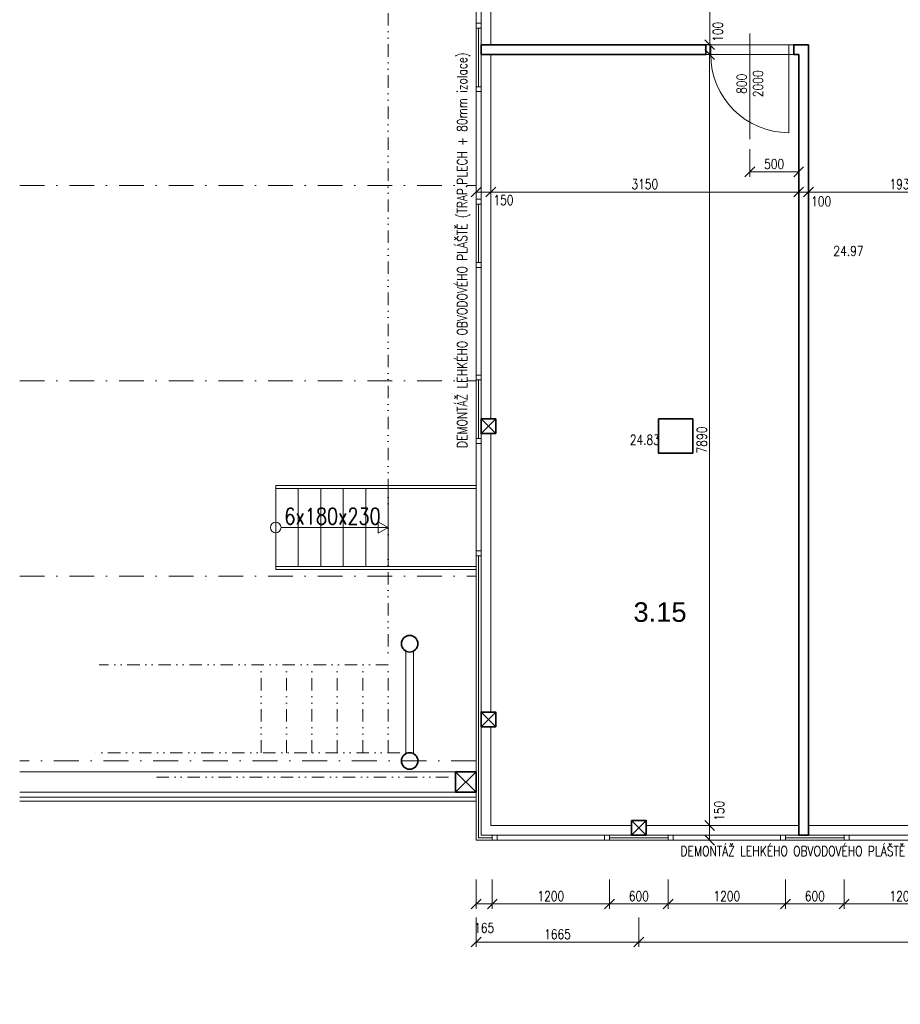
# Model space of a CAD drawing. Header units: millimetres. Extents: x -485339 to 350584, y -1189934 to 0.
# Tile 177 of 178: x -75174 to -66166, y -704809 to -694733. Entities that reach past the tile are written whole.
import ezdxf
from ezdxf.enums import TextEntityAlignment as Align

# ---------------------------------------------------------------- set-up
doc = ezdxf.new("R2010")
doc.units = ezdxf.units.MM
doc.header["$LTSCALE"] = 10
doc.linetypes.add('DASHDOT', pattern=[25.4, 12.7, -6.35, 0, -6.35])
doc.linetypes.add('DĚLICÍ2', pattern=[15.875, 6.35, -3.175, 0, -3.175, 0, -3.175])
doc.layers.get('Defpoints').update_dxf_attribs({"color": 201})
for name, color, linetype, lineweight, true_color in [('BOUR_DVEŘE', 7, 'Continuous', 18, 0x4ccd32), ('BOUR_OBV.PLÁŠT', 7, 'Continuous', 18, 0x4ccd32), ('BOUR_OKNA', 7, 'Continuous', 18, 0x4ccd32), ('BOURÁNÍ_POPIS', 7, 'Continuous', 18, 0x4ccd32)]:
    doc.layers.add(name, color=color, linetype=linetype, lineweight=lineweight, true_color=true_color)
for name, color, linetype, lineweight in [('St__otvory_dveře', 40, 'Continuous', 18), ('St_kóty', 132, 'Continuous', 18), ('St_lehký obvodový plášť', 152, 'Continuous', 18), ('St_plocha_místnosti', 250, 'Continuous', 18), ('St_popis', 250, 'Continuous', 18), ('St_popis_otvory', 40, 'Continuous', 18), ('St_sloupy_konstrukce haly', 5, 'Continuous', 35), ('St_sloupy_opláštění_půdorys', 25, 'Continuous', 35), ('St_čáry_nad', 250, 'DĚLICÍ2', 18), ('St_čáry_obrys', 5, 'Continuous', 35), ('St_čáry_osy', 250, 'DASHDOT', 18), ('St_čáry_plné', 250, 'Continuous', 18)]:
    doc.layers.add(name, color=color, linetype=linetype, lineweight=lineweight)
doc.layers.add('St_plocha_místn', color=140, linetype='Continuous', lineweight=18, plot=False)
doc.styles.add('Andy', font='arial.ttf')
doc.styles.get("Standard").update_dxf_attribs({"font": 'simplex.shx', "width": 0.8})
doc.linetypes.add('ZIGZAG', pattern='A,0.00254,-5.08,[131,ltypeshp.shx,S=5.08,R=0,X=-5.08,Y=0],-10.16,[131,ltypeshp.shx,S=5.08,R=180,X=5.08,Y=0],-5.08', length=20.32254)
doc.dimstyles.new('stavebníM100', dxfattribs={"dimtxt": 165, "dimasz": 170, "dimexe": 150, "dimexo": 100, "dimgap": 30, "dimtad": 1, "dimdec": 0, "dimtxsty": 'Standard', "dimblk": 'OBLIQUE', "dimcen": -2.5, "dimdle": 150, "dimclrd": 256, "dimclre": 256, "dimclrt": 256, "dimadec": 4, "dimazin": 0, "dimtfac": 1, "dimtdec": 0, "dimtmove": 2, "dimatfit": 3, "dimldrblk": 'OBLIQUE', "dimfxl": 400, "dimfxlon": 1, "dimlwd": -1, "dimlwe": -1, "dimarcsym": 0})
doc.dimstyles.new('stavebníM50 vnitřní', dxfattribs={"dimtxt": 100, "dimasz": 100, "dimexe": 50, "dimexo": 100, "dimgap": 30, "dimtad": 1, "dimdec": 0, "dimtxsty": 'Standard', "dimblk": 'OBLIQUE', "dimcen": 2.5, "dimclrd": 256, "dimclre": 256, "dimclrt": 256, "dimadec": 0, "dimazin": 0, "dimtfac": 1, "dimtdec": 0, "dimtmove": 2, "dimatfit": 2, "dimldrblk": 'OBLIQUE', "dimfxl": 250, "dimfxlon": 1, "dimlwd": -1, "dimlwe": -1, "dimarcsym": 0})

# ---------------------------------------------------------------- blocks, each defined once
blk = doc.blocks.new('G$C2A6251B2')
at = {"layer": 'St_lehký obvodový plášť', "color": 0, "ltscale": 2}
for points in [[(0, -50), (1200, -50), (1200, 0), (0, 0)], [(0, -50), (50, -50), (50, 0), (0, 0)], [(1200, -50), (1150, -50), (1150, 0), (1200, 0)]]:
    blk.add_lwpolyline(points, close=True, dxfattribs=at)
blk = doc.blocks.new('G$CBB62DE26')
at = {"layer": 'St_sloupy_opláštění_půdorys', "color": 0, "ltscale": 2}
blk.add_lwpolyline([(-75, -150), (75, -150), (75, 0), (-75, 0)], close=True, dxfattribs=at)
for points in [[(-75, 0), (75, -150)], [(75, 0), (-75, -150)]]:
    blk.add_lwpolyline(points, dxfattribs=at)
blk = doc.blocks.new('G$CC1796412')
at = {"layer": 'St__otvory_dveře', "color": 0, "ltscale": 2}
blk.add_lwpolyline([(850, 1), (850, 801)], dxfattribs=at)
at = {"layer": 'St__otvory_dveře', "ltscale": 2}
for points in [[(50, 0), (0, 0), (0, -100), (50, -100)], [(900, 1), (850, 1), (850, -99), (900, -99)]]:
    blk.add_lwpolyline(points, close=True, dxfattribs=at)
at = {"layer": 'St__otvory_dveře', "linetype": 'DĚLICÍ2', "ltscale": 2}
for points in [[(50, 0), (850, 1)], [(50, -100), (850, -99)]]:
    blk.add_lwpolyline(points, dxfattribs=at)
at = {"layer": 'St__otvory_dveře', "color": 0, "ltscale": 2}
blk.add_arc((850, 1), 800, 90, 180, dxfattribs=at)
blk = doc.blocks.new('G$C08AFE675')
at = {"layer": 'St_sloupy_konstrukce haly', "color": 250, "lineweight": 18, "ltscale": 2}
for points in [[(-525, 40), (525, 40)], [(-525, -40), (525, -40)]]:
    blk.add_lwpolyline(points, dxfattribs=at)
at = {"layer": 'St_sloupy_konstrukce haly', "ltscale": 2}
for centre in [(-600, 0), (600, 0)]:
    blk.add_circle(centre, 85, dxfattribs=at)
blk = doc.blocks.new('G$C0F2906C7')
at = {"layer": 'St_sloupy_opláštění_půdorys', "ltscale": 2}
blk.add_lwpolyline([(-105, -105), (105, -105), (105, 105), (-105, 105)], close=True, dxfattribs=at)
for points in [[(-105, 105), (105, -105)], [(105, 105), (-105, -105)]]:
    blk.add_lwpolyline(points, dxfattribs=at)
blk = doc.blocks.new('_OBLIQUE')
at = {"color": 0, "linetype": 'ByBlock'}
blk.add_line((-0.5, -0.5), (0.5, 0.5), dxfattribs=at)
blk = doc.blocks.new('*D5186')
at = {"layer": 'Defpoints', "color": 0}
for p in [(-67625, -692949), (-68155, -694989), (-68115, -694989)]:
    blk.add_point(p, dxfattribs=at)
at = {"layer": 'St_kóty'}
for p, q in [((-67865, -692949), (-68165, -692949)), ((-68115, -692949), (-68115, -694989)), ((-68115, -694989), (-68065, -694989))]:
    blk.add_line(p, q, dxfattribs=at)
at = {"layer": 'St_kóty', "linetype": 'ByBlock', "xscale": 100, "yscale": 100, "zscale": 100}
for p, rotation in [((-68115, -692949), 90), ((-68115, -694989), 270)]:
    blk.add_blockref('_OBLIQUE', p, dxfattribs=dict(at, rotation=rotation))
at = {"layer": 'St_kóty', "insert": (-68195, -693969), "char_height": 100, "attachment_point": 5, "rotation": 90}
blk.add_mtext('2040', dxfattribs=at)
blk = doc.blocks.new('*D5187')
at = {"layer": 'Defpoints', "color": 0}
for p in [(-68155, -694989), (-68155, -695089), (-68115, -695089)]:
    blk.add_point(p, dxfattribs=at)
at = {"layer": 'St_kóty'}
for p, q in [((-68115, -694989), (-68065, -694989)), ((-68115, -694989), (-68115, -695089)), ((-68115, -695089), (-68065, -695089))]:
    blk.add_line(p, q, dxfattribs=at)
at = {"layer": 'St_kóty', "linetype": 'ByBlock', "xscale": 100, "yscale": 100, "zscale": 100}
for p, rotation in [((-68115, -694989), 90), ((-68115, -695089), 270)]:
    blk.add_blockref('_OBLIQUE', p, dxfattribs=dict(at, rotation=rotation))
at = {"layer": 'St_kóty', "insert": (-68032, -694858), "char_height": 100, "attachment_point": 5, "rotation": 90}
blk.add_mtext('100', dxfattribs=at)
blk = doc.blocks.new('*D5188')
at = {"layer": 'Defpoints', "color": 0}
for p in [(-68155, -695089), (-68766, -702979), (-68116, -702979)]:
    blk.add_point(p, dxfattribs=at)
at = {"layer": 'St_kóty'}
for p, q in [((-68116, -695089), (-68066, -695089)), ((-68116, -695089), (-68116, -702979)), ((-68366, -702979), (-68066, -702979))]:
    blk.add_line(p, q, dxfattribs=at)
at = {"layer": 'St_kóty', "linetype": 'ByBlock', "xscale": 100, "yscale": 100, "zscale": 100}
for p, rotation in [((-68116, -695089), 90), ((-68116, -702979), 270)]:
    blk.add_blockref('_OBLIQUE', p, dxfattribs=dict(at, rotation=rotation))
at = {"layer": 'St_kóty', "insert": (-68196, -699034), "char_height": 100, "attachment_point": 5, "rotation": 90}
blk.add_mtext('7890', dxfattribs=at)
blk = doc.blocks.new('*D5189')
at = {"layer": 'Defpoints', "color": 0}
for p in [(-68766, -702979), (-68765, -703129), (-68116, -703129)]:
    blk.add_point(p, dxfattribs=at)
at = {"layer": 'St_kóty'}
for p, q in [((-68366, -702979), (-68066, -702979)), ((-68116, -702979), (-68116, -703129)), ((-68366, -703129), (-68066, -703129))]:
    blk.add_line(p, q, dxfattribs=at)
at = {"layer": 'St_kóty', "linetype": 'ByBlock', "xscale": 100, "yscale": 100, "zscale": 100}
for p, rotation in [((-68116, -702979), 90), ((-68116, -703129), 270)]:
    blk.add_blockref('_OBLIQUE', p, dxfattribs=dict(at, rotation=rotation))
at = {"layer": 'St_kóty', "insert": (-68018, -702829), "char_height": 100, "attachment_point": 5, "rotation": 90}
blk.add_mtext('150', dxfattribs=at)
blk = doc.blocks.new('*D5190')
at = {"layer": 'Defpoints', "color": 0}
for p in [(-67705, -695956), (-67205, -695956), (-67205, -696290)]:
    blk.add_point(p, dxfattribs=at)
at = {"layer": 'St_kóty'}
for p, q in [((-67705, -696056), (-67705, -696340)), ((-67205, -696056), (-67205, -696340)), ((-67705, -696290), (-67205, -696290))]:
    blk.add_line(p, q, dxfattribs=at)
at = {"layer": 'St_kóty', "linetype": 'ByBlock', "xscale": 100, "yscale": 100, "zscale": 100, "rotation": 180}
blk.add_blockref('_OBLIQUE', (-67705, -696290), dxfattribs=at)
at = {"layer": 'St_kóty', "linetype": 'ByBlock', "xscale": 100, "yscale": 100, "zscale": 100}
blk.add_blockref('_OBLIQUE', (-67205, -696290), dxfattribs=at)
at = {"layer": 'St_kóty', "insert": (-67455, -696210), "char_height": 100, "attachment_point": 5}
blk.add_mtext('500', dxfattribs=at)
blk = doc.blocks.new('*D5191')
at = {"layer": 'Defpoints', "color": 0}
for p in [(-70505, -696429), (-70355, -696429), (-70355, -696496)]:
    blk.add_point(p, dxfattribs=at)
at = {"layer": 'St_kóty'}
for p, q in [((-70505, -696496), (-70505, -696546)), ((-70505, -696496), (-70355, -696496)), ((-70355, -696496), (-70355, -696546))]:
    blk.add_line(p, q, dxfattribs=at)
at = {"layer": 'St_kóty', "linetype": 'ByBlock', "xscale": 100, "yscale": 100, "zscale": 100, "rotation": 180}
blk.add_blockref('_OBLIQUE', (-70505, -696496), dxfattribs=at)
at = {"layer": 'St_kóty', "linetype": 'ByBlock', "xscale": 100, "yscale": 100, "zscale": 100}
blk.add_blockref('_OBLIQUE', (-70355, -696496), dxfattribs=at)
at = {"layer": 'St_kóty', "insert": (-70224, -696579), "char_height": 100, "attachment_point": 5}
blk.add_mtext('150', dxfattribs=at)
blk = doc.blocks.new('*D5192')
at = {"layer": 'Defpoints', "color": 0}
for p in [(-67205, -695089), (-70355, -696429), (-67205, -696496)]:
    blk.add_point(p, dxfattribs=at)
at = {"layer": 'St_kóty'}
for p, q in [((-67205, -696246), (-67205, -696546)), ((-70355, -696496), (-70355, -696546)), ((-70355, -696496), (-67205, -696496))]:
    blk.add_line(p, q, dxfattribs=at)
at = {"layer": 'St_kóty', "linetype": 'ByBlock', "xscale": 100, "yscale": 100, "zscale": 100, "rotation": 180}
blk.add_blockref('_OBLIQUE', (-70355, -696496), dxfattribs=at)
at = {"layer": 'St_kóty', "linetype": 'ByBlock', "xscale": 100, "yscale": 100, "zscale": 100}
blk.add_blockref('_OBLIQUE', (-67205, -696496), dxfattribs=at)
at = {"layer": 'St_kóty', "insert": (-68780, -696416), "char_height": 100, "attachment_point": 5}
blk.add_mtext('3150', dxfattribs=at)
blk = doc.blocks.new('*D5193')
at = {"layer": 'Defpoints', "color": 0}
for p in [(-67105, -694989), (-67205, -695089), (-67105, -696496)]:
    blk.add_point(p, dxfattribs=at)
at = {"layer": 'St_kóty'}
for p, q in [((-67205, -696246), (-67205, -696546)), ((-67105, -696246), (-67105, -696546)), ((-67205, -696496), (-67105, -696496))]:
    blk.add_line(p, q, dxfattribs=at)
at = {"layer": 'St_kóty', "linetype": 'ByBlock', "xscale": 100, "yscale": 100, "zscale": 100, "rotation": 180}
blk.add_blockref('_OBLIQUE', (-67205, -696496), dxfattribs=at)
at = {"layer": 'St_kóty', "linetype": 'ByBlock', "xscale": 100, "yscale": 100, "zscale": 100}
blk.add_blockref('_OBLIQUE', (-67105, -696496), dxfattribs=at)
at = {"layer": 'St_kóty', "insert": (-66976, -696592), "char_height": 100, "attachment_point": 5}
blk.add_mtext('100', dxfattribs=at)
blk = doc.blocks.new('*D5194')
at = {"layer": 'Defpoints', "color": 0}
for p in [(-67105, -694989), (-65175, -695049), (-65175, -696496)]:
    blk.add_point(p, dxfattribs=at)
at = {"layer": 'St_kóty'}
for p, q in [((-67105, -696246), (-67105, -696546)), ((-65175, -696246), (-65175, -696546)), ((-67105, -696496), (-65175, -696496))]:
    blk.add_line(p, q, dxfattribs=at)
at = {"layer": 'St_kóty', "linetype": 'ByBlock', "xscale": 100, "yscale": 100, "zscale": 100, "rotation": 180}
blk.add_blockref('_OBLIQUE', (-67105, -696496), dxfattribs=at)
at = {"layer": 'St_kóty', "linetype": 'ByBlock', "xscale": 100, "yscale": 100, "zscale": 100}
blk.add_blockref('_OBLIQUE', (-65175, -696496), dxfattribs=at)
at = {"layer": 'St_kóty', "insert": (-66140, -696416), "char_height": 100, "attachment_point": 5}
blk.add_mtext('1930', dxfattribs=at)
blk = doc.blocks.new('*D5248')
at = {"layer": 'Defpoints', "color": 0}
for p in [(-66740, -703104), (-65540, -703104), (-66740, -703782)]:
    blk.add_point(p, dxfattribs=at)
at = {"layer": 'St_kóty'}
for p, q in [((-66740, -703532), (-66740, -703832)), ((-65540, -703532), (-65540, -703832)), ((-65540, -703782), (-66740, -703782))]:
    blk.add_line(p, q, dxfattribs=at)
at = {"layer": 'St_kóty', "linetype": 'ByBlock', "xscale": 100, "yscale": 100, "zscale": 100, "rotation": 180}
blk.add_blockref('_OBLIQUE', (-66740, -703782), dxfattribs=at)
at = {"layer": 'St_kóty', "linetype": 'ByBlock', "xscale": 100, "yscale": 100, "zscale": 100}
blk.add_blockref('_OBLIQUE', (-65540, -703782), dxfattribs=at)
at = {"layer": 'St_kóty', "insert": (-66140, -703702), "char_height": 100, "attachment_point": 5}
blk.add_mtext('1200', dxfattribs=at)
blk = doc.blocks.new('*D5249')
at = {"layer": 'Defpoints', "color": 0}
for p in [(-67340, -703104), (-66740, -703104), (-67340, -703782)]:
    blk.add_point(p, dxfattribs=at)
at = {"layer": 'St_kóty'}
for p, q in [((-67340, -703532), (-67340, -703832)), ((-66740, -703532), (-66740, -703832)), ((-66740, -703782), (-67340, -703782))]:
    blk.add_line(p, q, dxfattribs=at)
at = {"layer": 'St_kóty', "linetype": 'ByBlock', "xscale": 100, "yscale": 100, "zscale": 100, "rotation": 180}
blk.add_blockref('_OBLIQUE', (-67340, -703782), dxfattribs=at)
at = {"layer": 'St_kóty', "linetype": 'ByBlock', "xscale": 100, "yscale": 100, "zscale": 100}
blk.add_blockref('_OBLIQUE', (-66740, -703782), dxfattribs=at)
at = {"layer": 'St_kóty', "insert": (-67040, -703702), "char_height": 100, "attachment_point": 5}
blk.add_mtext('600', dxfattribs=at)
blk = doc.blocks.new('*D5250')
at = {"layer": 'Defpoints', "color": 0}
for p in [(-68540, -703104), (-67340, -703104), (-68540, -703782)]:
    blk.add_point(p, dxfattribs=at)
at = {"layer": 'St_kóty'}
for p, q in [((-68540, -703532), (-68540, -703832)), ((-67340, -703532), (-67340, -703832)), ((-67340, -703782), (-68540, -703782))]:
    blk.add_line(p, q, dxfattribs=at)
at = {"layer": 'St_kóty', "linetype": 'ByBlock', "xscale": 100, "yscale": 100, "zscale": 100, "rotation": 180}
blk.add_blockref('_OBLIQUE', (-68540, -703782), dxfattribs=at)
at = {"layer": 'St_kóty', "linetype": 'ByBlock', "xscale": 100, "yscale": 100, "zscale": 100}
blk.add_blockref('_OBLIQUE', (-67340, -703782), dxfattribs=at)
at = {"layer": 'St_kóty', "insert": (-67940, -703702), "char_height": 100, "attachment_point": 5}
blk.add_mtext('1200', dxfattribs=at)
blk = doc.blocks.new('*D5251')
at = {"layer": 'Defpoints', "color": 0}
for p in [(-69140, -703104), (-68540, -703104), (-69140, -703782)]:
    blk.add_point(p, dxfattribs=at)
at = {"layer": 'St_kóty'}
for p, q in [((-69140, -703532), (-69140, -703832)), ((-68540, -703532), (-68540, -703832)), ((-68540, -703782), (-69140, -703782))]:
    blk.add_line(p, q, dxfattribs=at)
at = {"layer": 'St_kóty', "linetype": 'ByBlock', "xscale": 100, "yscale": 100, "zscale": 100, "rotation": 180}
blk.add_blockref('_OBLIQUE', (-69140, -703782), dxfattribs=at)
at = {"layer": 'St_kóty', "linetype": 'ByBlock', "xscale": 100, "yscale": 100, "zscale": 100}
blk.add_blockref('_OBLIQUE', (-68540, -703782), dxfattribs=at)
at = {"layer": 'St_kóty', "insert": (-68840, -703702), "char_height": 100, "attachment_point": 5}
blk.add_mtext('600', dxfattribs=at)
blk = doc.blocks.new('*D5252')
at = {"layer": 'Defpoints', "color": 0}
for p in [(-70340, -703104), (-69140, -703104), (-70340, -703782)]:
    blk.add_point(p, dxfattribs=at)
at = {"layer": 'St_kóty'}
for p, q in [((-70340, -703532), (-70340, -703832)), ((-69140, -703532), (-69140, -703832)), ((-69140, -703782), (-70340, -703782))]:
    blk.add_line(p, q, dxfattribs=at)
at = {"layer": 'St_kóty', "linetype": 'ByBlock', "xscale": 100, "yscale": 100, "zscale": 100, "rotation": 180}
blk.add_blockref('_OBLIQUE', (-70340, -703782), dxfattribs=at)
at = {"layer": 'St_kóty', "linetype": 'ByBlock', "xscale": 100, "yscale": 100, "zscale": 100}
blk.add_blockref('_OBLIQUE', (-69140, -703782), dxfattribs=at)
at = {"layer": 'St_kóty', "insert": (-69740, -703702), "char_height": 100, "attachment_point": 5}
blk.add_mtext('1200', dxfattribs=at)
blk = doc.blocks.new('*D5253')
at = {"layer": 'Defpoints', "color": 0}
for p in [(-70505, -703129), (-70340, -703104), (-70505, -703782)]:
    blk.add_point(p, dxfattribs=at)
at = {"layer": 'St_kóty'}
for p, q in [((-70505, -703532), (-70505, -703832)), ((-70340, -703532), (-70340, -703832)), ((-70340, -703782), (-70505, -703782))]:
    blk.add_line(p, q, dxfattribs=at)
at = {"layer": 'St_kóty', "linetype": 'ByBlock', "xscale": 100, "yscale": 100, "zscale": 100, "rotation": 180}
blk.add_blockref('_OBLIQUE', (-70505, -703782), dxfattribs=at)
at = {"layer": 'St_kóty', "linetype": 'ByBlock', "xscale": 100, "yscale": 100, "zscale": 100}
blk.add_blockref('_OBLIQUE', (-70340, -703782), dxfattribs=at)
at = {"layer": 'St_kóty', "insert": (-70422, -704027), "char_height": 100, "attachment_point": 5}
blk.add_mtext('165', dxfattribs=at)
blk = doc.blocks.new('*D5254')
at = {"layer": 'Defpoints', "color": 0}
for p in [(-68840, -703004), (-70505, -703129), (-68840, -704172)]:
    blk.add_point(p, dxfattribs=at)
at = {"layer": 'St_kóty'}
for p, q in [((-70505, -703922), (-70505, -704222)), ((-68840, -703922), (-68840, -704222)), ((-70505, -704172), (-68840, -704172))]:
    blk.add_line(p, q, dxfattribs=at)
at = {"layer": 'St_kóty', "linetype": 'ByBlock', "xscale": 100, "yscale": 100, "zscale": 100, "rotation": 180}
blk.add_blockref('_OBLIQUE', (-70505, -704172), dxfattribs=at)
at = {"layer": 'St_kóty', "linetype": 'ByBlock', "xscale": 100, "yscale": 100, "zscale": 100}
blk.add_blockref('_OBLIQUE', (-68840, -704172), dxfattribs=at)
at = {"layer": 'St_kóty', "insert": (-69672, -704092), "char_height": 100, "attachment_point": 5}
blk.add_mtext('1665', dxfattribs=at)
blk = doc.blocks.new('*D5255')
at = {"layer": 'Defpoints', "color": 0}
for p in [(-68840, -703004), (-61390, -703004), (-61390, -704172)]:
    blk.add_point(p, dxfattribs=at)
at = {"layer": 'St_kóty'}
for p, q in [((-68840, -703922), (-68840, -704222)), ((-61390, -703922), (-61390, -704222)), ((-68840, -704172), (-61390, -704172))]:
    blk.add_line(p, q, dxfattribs=at)
at = {"layer": 'St_kóty', "linetype": 'ByBlock', "xscale": 100, "yscale": 100, "zscale": 100, "rotation": 180}
blk.add_blockref('_OBLIQUE', (-68840, -704172), dxfattribs=at)
at = {"layer": 'St_kóty', "linetype": 'ByBlock', "xscale": 100, "yscale": 100, "zscale": 100}
blk.add_blockref('_OBLIQUE', (-61390, -704172), dxfattribs=at)
at = {"layer": 'St_kóty', "insert": (-65115, -704092), "char_height": 100, "attachment_point": 5}
blk.add_mtext('7450', dxfattribs=at)
blk = doc.blocks.new('*D5362')
at = {"layer": 'Defpoints', "color": 0}
for p in [(-59875, 0), (-70355, -727118), (-59875, -727049)]:
    blk.add_point(p, dxfattribs=at)
at = {"layer": 'St_kóty'}
for p, q in [((-59875, -726799), (-59875, -727099)), ((-70355, -727049), (-70355, -726999)), ((-70355, -727049), (-59875, -727049))]:
    blk.add_line(p, q, dxfattribs=at)
at = {"layer": 'St_kóty', "linetype": 'ByBlock', "xscale": 100, "yscale": 100, "zscale": 100, "rotation": 180}
blk.add_blockref('_OBLIQUE', (-70355, -727049), dxfattribs=at)
at = {"layer": 'St_kóty', "linetype": 'ByBlock', "xscale": 100, "yscale": 100, "zscale": 100}
blk.add_blockref('_OBLIQUE', (-59875, -727049), dxfattribs=at)
at = {"layer": 'St_kóty', "insert": (-65115, -726969), "char_height": 100, "attachment_point": 5}
blk.add_mtext('10480', dxfattribs=at)
blk = doc.blocks.new('*D7830')
at = {"layer": 'Defpoints', "color": 0}
for p in [(-70505, 0), (-71855, -1049224), (-70505, -1049224)]:
    blk.add_point(p, dxfattribs=at)
at = {"layer": 'St_kóty'}
for p, q in [((-70505, -1048824), (-70505, -1049374)), ((-71855, -1049124), (-71855, -1049074)), ((-72005, -1049224), (-70355, -1049224))]:
    blk.add_line(p, q, dxfattribs=at)
at = {"layer": 'St_kóty', "linetype": 'ByBlock', "xscale": 170, "yscale": 170, "zscale": 170, "rotation": 180}
blk.add_blockref('_OBLIQUE', (-71855, -1049224), dxfattribs=at)
at = {"layer": 'St_kóty', "linetype": 'ByBlock', "xscale": 170, "yscale": 170, "zscale": 170}
blk.add_blockref('_OBLIQUE', (-70505, -1049224), dxfattribs=at)
at = {"layer": 'St_kóty', "insert": (-71180, -1049112), "char_height": 165, "attachment_point": 5}
blk.add_mtext('1350', dxfattribs=at)

msp = doc.modelspace()

# ---------------------------------------------------------------- linework, layer by layer
at = {"layer": 'BOUR_OBV.PLÁŠT', "ltscale": 2}
for points in [[(-70454.9, -695418.8), (-70454.9, -694818.8), (-70504.9, -694818.8), (-70504.9, -695418.8)], [(-70454.9, -697218.8), (-70454.9, -696618.8), (-70504.9, -696618.8), (-70504.9, -697218.8)], [(-70454.9, -699018.8), (-70454.9, -698418.8), (-70504.9, -698418.8), (-70504.9, -699018.8)], [(-69140.1, -703078.8), (-68540.1, -703078.8), (-68540.1, -703128.8), (-69140.1, -703128.8)], [(-67340.1, -703078.8), (-66740.1, -703078.8), (-66740.1, -703128.8), (-67340.1, -703128.8)]]:
    msp.add_lwpolyline(points, close=True, dxfattribs=at)
at = {"layer": 'BOUR_OBV.PLÁŠT', "linetype": 'ZIGZAG', "ltscale": 0.2}
for points in [[(-70479.9, -695418.8), (-70479.9, -694818.8)], [(-70479.9, -697218.8), (-70479.9, -696618.8)], [(-70479.9, -699018.8), (-70479.9, -698418.8)], [(-70479.9, -703103.8), (-70479.9, -700218.8)], [(-70479.9, -703103.8), (-70340.1, -703103.8)], [(-69140.1, -703103.8), (-68540.1, -703103.8)], [(-67340.1, -703103.8), (-66740.1, -703103.8)]]:
    msp.add_lwpolyline(points, dxfattribs=at)
at = {"layer": 'BOUR_OBV.PLÁŠT', "ltscale": 2}
for points in [[(-70454.9, -703078.8), (-70454.9, -700218.8), (-70504.9, -700218.8), (-70504.9, -703128.8)], [(-75174.3, -702638.8), (-70504.9, -702638.8)], [(-75174.3, -702688.8), (-70504.9, -702688.8)], [(-70454.9, -703078.8), (-70340.1, -703078.8), (-70340.1, -703128.8), (-70504.9, -703128.8)]]:
    msp.add_lwpolyline(points, dxfattribs=at)
at = {"layer": 'St_plocha_místn'}
for points in [[(-68304.9, -692948.8), (-68304.9, -693448.8), (-70354.9, -693448.8), (-70354.9, -694988.8), (-67104.9, -694988.8), (-67104.9, -702978.8), (-65173.3, -702978.8), (-65175.3, -692948.8)], [(-70354.9, -702978.8), (-68915.1, -702978.8), (-68915.1, -702928.8), (-68765.1, -702928.8), (-68765.1, -702978.8), (-67204.9, -702978.8), (-67204.9, -695088.8), (-70354.9, -695088.8), (-70354.9, -698818.8), (-70304.9, -698818.8), (-70304.9, -698968.8), (-70354.9, -698968.8), (-70354.9, -701388.8), (-70354.9, -701818.8), (-70304.9, -701818.8), (-70304.9, -701968.8), (-70354.9, -701968.8)]]:
    msp.add_lwpolyline(points, close=True, dxfattribs=at)
at = {"layer": 'St_popis_otvory'}
msp.add_lwpolyline([(-67704.9, -695956.1), (-67704.9, -694874.8)], dxfattribs=at)
at = {"layer": 'St_čáry_nad', "ltscale": 2}
for points in [[(-74454.9, -694348.8), (-71404.9, -694348.8), (-71404.9, -701333.8), (-74360.1, -701333.8)], [(-72704.9, -702233.8), (-72704.9, -701333.8)], [(-72444.9, -702233.8), (-72444.9, -701333.8)], [(-72184.9, -702233.8), (-72184.9, -701333.8)], [(-71924.9, -702233.8), (-71924.9, -701333.8)], [(-71664.9, -702233.8), (-71664.9, -701333.8)], [(-71404.9, -702233.8), (-71404.9, -701333.8)], [(-71284.9, -702233.8), (-74428.1, -702233.8)], [(-73774.9, -702483.8), (-70714.9, -702483.8)]]:
    msp.add_lwpolyline(points, dxfattribs=at)
at = {"layer": 'St_čáry_obrys', "ltscale": 2}
for points in [[(-70454.9, -695088.8), (-70454.9, -694988.8)], [(-68154.9, -694988.8), (-70454.9, -694988.8)], [(-68154.9, -695088.8), (-68154.9, -694988.8)], [(-67104.9, -694988.8), (-67254.9, -694988.8)], [(-67254.9, -695088.8), (-67254.9, -694988.8)], [(-67104.9, -703078.8), (-67104.9, -694988.8)], [(-68154.9, -695088.8), (-70454.9, -695088.8)], [(-67204.9, -695088.8), (-67254.9, -695088.8)], [(-67204.9, -703078.8), (-67204.9, -695088.8)], [(-67105.9, -703078.8), (-67205.9, -703078.8)]]:
    msp.add_lwpolyline(points, dxfattribs=at)
msp.add_lwpolyline([(-68289.1, -699168.8), (-68289.1, -698818.8), (-68639.1, -698818.8), (-68639.1, -699168.8)], close=True, dxfattribs=at)
at = {"layer": 'St_čáry_osy', "ltscale": 2}
for points in [[(-75174.3, -696428.8), (-70504.9, -696428.8)], [(-75174.3, -698428.8), (-70504.9, -698428.8)], [(-75174.3, -700428.8), (-70504.9, -700428.8)], [(-70504.9, -702318.8), (-75174.3, -702318.8)]]:
    msp.add_lwpolyline(points, dxfattribs=at)
at = {"layer": 'St_čáry_plné', "ltscale": 2}
for p, q in [((-72554.9, -699498.8), (-70504.9, -699498.8)), ((-71404.9, -699528.8), (-71404.9, -700328.8)), ((-71404.9, -699528.8), (-70504.9, -699528.8)), ((-72554.9, -700358.8), (-70504.9, -700358.8)), ((-71404.9, -700328.8), (-70504.9, -700328.8))]:
    msp.add_line(p, q, dxfattribs=at)
for points in [[(-70354.9, -693448.8), (-70354.9, -694988.8)], [(-70354.9, -695088.8), (-70354.9, -698818.8)], [(-70354.9, -698968.8), (-70354.9, -701818.8)], [(-72554.9, -699498.8), (-72554.9, -700358.8)], [(-72324.9, -699528.8), (-72554.9, -699528.8), (-72554.9, -700328.8), (-72324.9, -700328.8)], [(-72094.9, -699528.8), (-72324.9, -699528.8), (-72324.9, -700328.8), (-72094.9, -700328.8)], [(-71864.9, -699528.8), (-72094.9, -699528.8), (-72094.9, -700328.8), (-71864.9, -700328.8)], [(-71634.9, -699528.8), (-71864.9, -699528.8), (-71864.9, -700328.8), (-71634.9, -700328.8)], [(-71404.9, -699528.8), (-71634.9, -699528.8), (-71634.9, -700328.8), (-71404.9, -700328.8)], [(-72500.3, -699928.8), (-71404.9, -699928.8)], [(-70354.9, -701968.8), (-70354.9, -702978.8)], [(-75174.3, -702428.8), (-70504.9, -702428.8)], [(-75174.3, -702728.8), (-70504.9, -702728.8)], [(-68915.1, -702978.8), (-70354.9, -702978.8)], [(-67204.9, -702978.8), (-68765.1, -702978.8)], [(-65173.3, -702978.8), (-67104.9, -702978.8)]]:
    msp.add_lwpolyline(points, dxfattribs=at)
msp.add_lwpolyline([(-71404.9, -699928.8), (-71506.3, -699870.2), (-71506.3, -699987.4)], close=True, dxfattribs=at)
msp.add_circle((-72554.9, -699928.8), 54.6, dxfattribs=at)

# ---------------------------------------------------------------- block references
at = {"layer": 'BOUR_DVEŘE', "ltscale": 2, "xscale": -1, "rotation": 179.9999999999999}
msp.add_blockref('G$CC1796412', (-68154.9, -695088), dxfattribs=at)
at = {"layer": 'BOUR_OKNA', "ltscale": 2}
for p, rotation in [((-70504.9, -694818.8), 90), ((-70504.9, -696618.8), 90), ((-70504.9, -698418.8), 90), ((-70504.9, -700218.8), 90), ((-69140.1, -703128.8), 180), ((-67340.1, -703128.8), 180), ((-65540.1, -703128.8), 180)]:
    msp.add_blockref('G$C2A6251B2', p, dxfattribs=dict(at, rotation=rotation))
at = {"layer": 'St_sloupy_konstrukce haly', "ltscale": 2, "rotation": 90}
msp.add_blockref('G$C08AFE675', (-71184.9, -701718.8), dxfattribs=at)
at = {"layer": 'St_sloupy_opláštění_půdorys', "ltscale": 2, "rotation": 90}
for name, p in [('G$CBB62DE26', (-70454.9, -698893.8)), ('G$CBB62DE26', (-70454.9, -701893.8)), ('G$C0F2906C7', (-70609.9, -702533.8)), ('G$CBB62DE26', (-68915.1, -703003.8))]:
    msp.add_blockref(name, p, dxfattribs=at)

# ---------------------------------------------------------------- texts
at = {"layer": 'BOURÁNÍ_POPIS', "width": 0.8}
msp.add_text('DEMONTÁŽ LEHKÉHO OBVODOVÉHO PLÁŠTĚ (TRAP.PLECH + 80mm izolace)', height=100, rotation=90, dxfattribs=at).set_placement((-70598, -699116.1))
msp.add_text('DEMONTÁŽ LEHKÉHO OBVODOVÉHO PLÁŠTĚ (TRAP.PLECH + 80mm izolace)', height=100, dxfattribs=at).set_placement((-68413.2, -703291.6))
at = {"layer": 'St_plocha_místn', "width": 0.8}
for s, p in [('24.97', (-66696.5, -697099.3)), ('24.83', (-68778.9, -699031.8))]:
    msp.add_text(s, height=100, dxfattribs=at).set_placement(p, align=Align.MIDDLE_CENTER)
at = {"layer": 'St_plocha_místnosti', "ltscale": 2, "style": 'Andy'}
msp.add_text('3.15', height=200, dxfattribs=at).set_placement((-68895.5, -700894.7))
at = {"layer": 'St_popis', "ltscale": 2, "width": 0.8}
msp.add_text('6x180x230', height=165, dxfattribs=at).set_placement((-72466, -699897.2))
at = {"layer": 'St_popis_otvory', "insert": (-67704.9, -695387.7), "char_height": 100, "width": 1342.526, "attachment_point": 5, "rotation": 90}
msp.add_mtext('800\\P2000', dxfattribs=at)

# ---------------------------------------------------------------- dimensions: what is measured, and where the dimension line sits
at = {"layer": 'St_kóty'}
dim = msp.add_linear_dim(base=(-70504.9, -1049224.1), p1=(-71854.9, -1049224.1), p2=(-70504.9, 0), dimstyle='stavebníM100', override={"dimtxsty": 'Standard', "dimldrblk": 'OBLIQUE'}, dxfattribs=at)
dim.commit()
dim.dimension.update_dxf_attribs({"geometry": '*D7830', "text_midpoint": (-71179.9, -1049111.6)})
for base, p1, p2, picture, middle in [((-59875.3, -727049.1), (-70354.9, -727117.8), (-59875.3, 0), '*D5362', (-65115.1, -726969.1)), ((-65175.3, -696496.5), (-67104.9, -694988.8), (-65175.3, -695048.8), '*D5194', (-66140.1, -696416.5)), ((-67204.9, -696496.5), (-70354.9, -696428.8), (-67204.9, -695088.8), '*D5192', (-68779.9, -696416.5)), ((-67204.9, -696289.8), (-67704.9, -695956.1), (-67204.9, -695956.1), '*D5190', (-67454.9, -696209.8)), ((-68840.1, -704171.7), (-70504.9, -703128.8), (-68840.1, -703003.8), '*D5254', (-69672.5, -704091.7)), ((-61390.3, -704171.7), (-68840.1, -703003.8), (-61390.3, -703003.8), '*D5255', (-65115.2, -704091.7)), ((-70504.9, -703782.2), (-70340.1, -703103.8), (-70504.9, -703128.8), '*D5253', (-70422.5, -704027.2)), ((-70340.1, -703782.2), (-69140.1, -703103.8), (-70340.1, -703103.8), '*D5252', (-69740.1, -703702.2)), ((-69140.1, -703782.2), (-68540.1, -703103.8), (-69140.1, -703103.8), '*D5251', (-68840.1, -703702.2)), ((-68540.1, -703782.2), (-67340.1, -703103.8), (-68540.1, -703103.8), '*D5250', (-67940.1, -703702.2)), ((-67340.1, -703782.2), (-66740.1, -703103.8), (-67340.1, -703103.8), '*D5249', (-67040.1, -703702.2)), ((-66740.1, -703782.2), (-65540.1, -703103.8), (-66740.1, -703103.8), '*D5248', (-66140.1, -703702.2))]:
    dim = msp.add_linear_dim(base=base, p1=p1, p2=p2, dimstyle='stavebníM50 vnitřní', dxfattribs=at)
    dim.commit()
    dim.dimension.update_dxf_attribs({"geometry": picture, "text_midpoint": middle})
for base, p1, p2, picture, middle in [((-68114.9, -694988.8), (-67624.9, -692948.8), (-68154.9, -694988.8), '*D5186', (-68194.9, -693968.8)), ((-68115.9, -702978.8), (-68154.9, -695088.8), (-68766.1, -702978.8), '*D5188', (-68195.9, -699033.8))]:
    dim = msp.add_linear_dim(base=base, p1=p1, p2=p2, angle=90, dimstyle='stavebníM50 vnitřní', dxfattribs=at)
    dim.commit()
    dim.dimension.update_dxf_attribs({"geometry": picture, "text_midpoint": middle})
for base, p1, p2, picture, middle in [((-68114.9, -695088.8), (-68154.9, -694988.8), (-68154.9, -695088.8), '*D5187', (-68032.5, -694857.7)), ((-68115.9, -703128.8), (-68766.1, -702978.8), (-68765.1, -703128.8), '*D5189', (-68018.3, -702828.9))]:
    dim = msp.add_linear_dim(base=base, p1=p1, p2=p2, angle=90, dimstyle='stavebníM50 vnitřní', dxfattribs=at)
    dim.commit()
    dim.dimension.update_dxf_attribs({"geometry": picture, "text_midpoint": middle, "dimtype": 160})
for base, p1, p2, picture, middle in [((-67104.9, -696496.5), (-67204.9, -695088.8), (-67104.9, -694988.8), '*D5193', (-66975.9, -696592)), ((-70354.9, -696496.5), (-70504.9, -696428.8), (-70354.9, -696428.8), '*D5191', (-70224.2, -696578.6))]:
    dim = msp.add_linear_dim(base=base, p1=p1, p2=p2, dimstyle='stavebníM50 vnitřní', dxfattribs=at)
    dim.commit()
    dim.dimension.update_dxf_attribs({"geometry": picture, "text_midpoint": middle, "dimtype": 160})

doc.saveas('drawing.dxf')
